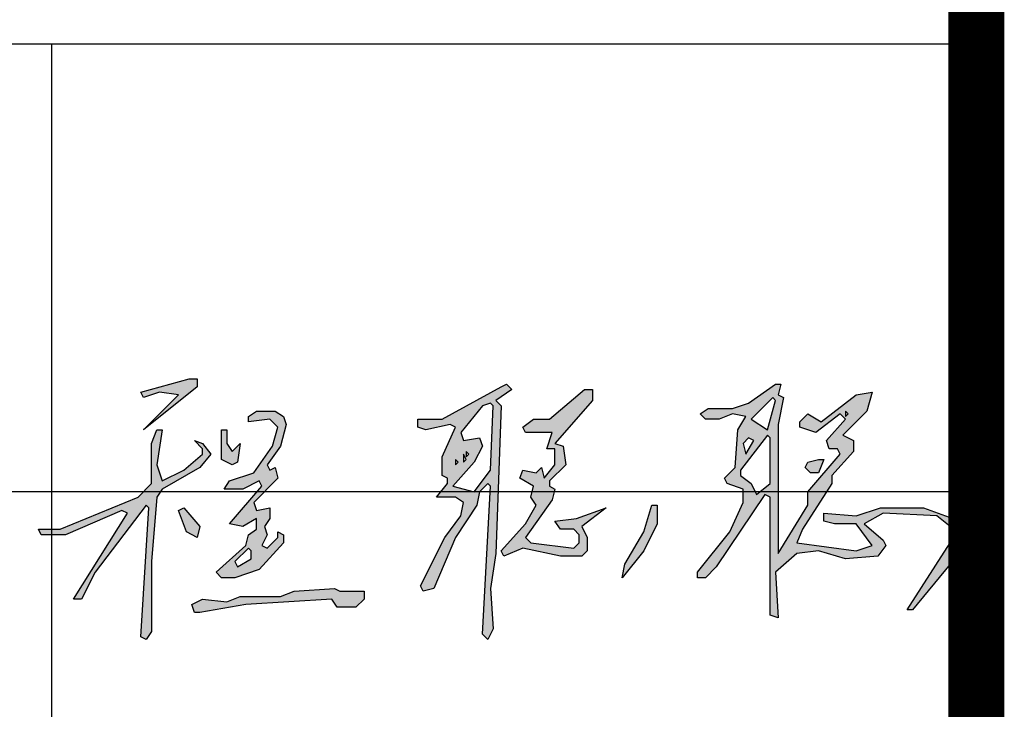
# Model space of a CAD drawing. Extents: x 427948 to 764348, y 274849 to 601549.
# Tile 103 of 212: x 677541 to 679298, y 407860 to 409093. Entities that reach past the tile are written whole.
import ezdxf

# ---------------------------------------------------------------- set-up
doc = ezdxf.new("R2010")
doc.units = 0
doc.header["$LTSCALE"] = 1000
doc.header["$MEASUREMENT"] = 0
doc.layers.get('0').update_dxf_attribs({"linetype": 'CONTINUOUS'})
doc.layers.add('PUB_TITLE', color=4, linetype='CONTINUOUS')

# ---------------------------------------------------------------- blocks, each defined once
blk = doc.blocks.new('A$C51992555')
at = {"linetype": 'Continuous'}
h = blk.add_hatch(color=256, dxfattribs=at)
h.dxf.hatch_style = 1
h.paths.add_polyline_path([(110, 19), (112, 18), (121, 18), (121, 15), (118, 12), (111, 12), (109, 15), (77, 13), (60, 10), (58, 10), (57, 13), (61, 15), (70, 14), (75, 16), (90, 16), (95, 18)])
h.paths.add_polyline_path([(79, 33), (78, 34), (73, 29), (74, 27), (79, 30)], flags=16)
h.paths.add_polyline_path([(52, 48), (54, 49), (60, 42), (59, 38), (55, 40)], flags=17)
h.paths.add_polyline_path([(228, 50), (230, 50), (230, 43), (225, 33), (217, 23), (218, 28), (225, 40)])
h.paths.add_polyline_path([(156, 66), (155, 67), (155, 65)], flags=16)
h.paths.add_polyline_path([(290, 67), (292, 67), (290, 62), (287, 62), (285, 64), (286, 66)], flags=17)
h.paths.add_polyline_path([(159, 67), (158, 69), (158, 66)], flags=16)
h.paths.add_polyline_path([(160, 69), (159, 70), (159, 68)], flags=16)
h.paths.add_polyline_path([(266, 74), (264, 75), (262, 73), (263, 69)], flags=16)
h.paths.add_polyline_path([(272, 75), (271, 76), (261, 63), (261, 61), (265, 58), (267, 54), (272, 58)], flags=16)
h.paths.add_polyline_path([(68, 78), (70, 78), (70, 73), (72, 70), (75, 73), (74, 66), (72, 65), (68, 67)], flags=17)
h.paths.add_polyline_path([(44, 78), (46, 78), (44, 65), (46, 59), (54, 63), (61, 69), (61, 71), (58, 74), (61, 73), (64, 69), (60, 64), (46, 56), (44, 53), (42, 29), (42, 3), (40, 0), (38, 1), (41, 49), (40, 50), (21, 25), (16, 15), (13, 15), (33, 47), (31, 48), (10, 39), (1, 39), (0, 41), (8, 41), (37, 53), (42, 58), (42, 73)])
h.paths.add_polyline_path([(301, 84), (300, 85), (300, 83)], flags=16)
h.paths.add_polyline_path([(81, 85), (88, 85), (91, 83), (92, 80), (90, 72), (85, 65), (86, 63), (88, 64), (89, 60), (80, 51), (81, 48), (86, 49), (86, 45), (84, 42), (85, 39), (83, 35), (85, 34), (89, 38), (89, 40), (91, 39), (91, 36), (82, 26), (73, 23), (68, 23), (66, 25), (77, 35), (78, 39), (81, 41), (81, 45), (76, 42), (71, 43), (83, 57), (82, 59), (76, 56), (69, 56), (71, 59), (80, 62), (87, 72), (89, 79), (86, 82), (78, 81), (78, 83)])
h.paths.add_polyline_path([(169, 87), (168, 88), (165, 87), (157, 77), (158, 74), (164, 75), (165, 72), (162, 66), (154, 57), (162, 55), (168, 63)], flags=16)
h.paths.add_polyline_path([(274, 89), (273, 90), (265, 82), (271, 78)], flags=16)
h.paths.add_polyline_path([(203, 93), (206, 93), (206, 89), (192, 73), (195, 72), (196, 65), (190, 59), (190, 57), (192, 56), (191, 52), (181, 38), (183, 36), (199, 34), (201, 36), (201, 39), (199, 41), (194, 41), (192, 44), (200, 45), (211, 49), (202, 42), (204, 38), (204, 33), (202, 31), (194, 31), (180, 34), (173, 31), (172, 33), (181, 43), (185, 50), (183, 53), (184, 57), (179, 60), (180, 63), (185, 62), (187, 64), (188, 60), (192, 65), (192, 71), (189, 71), (191, 77), (181, 77), (180, 79), (184, 82), (190, 82)])
h.paths.add_polyline_path([(172, 94), (174, 95), (176, 93), (170, 89), (172, 87), (170, 32), (168, 19), (169, 4), (167, 0), (165, 2), (168, 57), (167, 58), (164, 55), (163, 50), (155, 38), (147, 19), (143, 18), (142, 20), (151, 38), (157, 46), (158, 51), (155, 53), (148, 53), (152, 58), (152, 60), (150, 61), (150, 68), (155, 79), (153, 80), (144, 78), (141, 79), (141, 82), (150, 82)])
h.paths.add_polyline_path([(274, 95), (276, 95), (275, 91), (277, 90), (275, 80), (275, 32), (286, 50), (286, 55), (298, 69), (297, 71), (294, 71), (293, 74), (300, 82), (298, 84), (289, 77), (283, 79), (283, 81), (286, 84), (291, 81), (304, 91), (310, 92), (308, 85), (299, 76), (303, 74), (303, 70), (295, 61), (295, 58), (284, 41), (282, 36), (304, 33), (310, 35), (304, 43), (296, 43), (292, 44), (292, 47), (304, 46), (313, 49), (329, 49), (340, 45), (342, 42), (342, 35), (339, 28), (325, 11), (323, 11), (339, 36), (339, 42), (334, 46), (314, 47), (307, 43), (314, 37), (315, 35), (312, 31), (300, 30), (290, 33), (282, 32), (274, 25), (275, 8), (272, 9), (272, 53), (270, 54), (252, 27), (248, 23), (245, 23), (245, 25), (257, 40), (262, 51), (262, 56), (256, 58), (255, 60), (259, 64), (260, 78), (263, 83), (258, 84), (253, 82), (248, 82), (246, 84), (249, 86), (258, 86), (264, 88)])
h.paths.add_polyline_path([(56, 97), (59, 97), (59, 94), (39, 78), (52, 91), (45, 92), (39, 90), (38, 92)])
for points in [[(56, 97), (59, 97), (59, 94), (39, 78), (52, 91), (45, 92), (39, 90), (38, 92), (56, 97)], [(172, 94), (174, 95), (176, 93), (170, 89), (172, 87), (170, 32), (168, 19), (169, 4), (167, 0), (165, 2), (168, 57), (167, 58), (164, 55), (163, 50), (155, 38), (147, 19), (143, 18), (142, 20), (151, 38), (157, 46), (158, 51), (155, 53), (148, 53), (152, 58), (152, 60), (150, 61), (150, 68), (155, 79), (153, 80), (144, 78), (141, 79), (141, 82), (150, 82), (172, 94)], [(203, 93), (206, 93), (206, 89), (192, 73), (195, 72), (196, 65), (190, 59), (190, 57), (192, 56), (191, 52), (181, 38), (183, 36), (199, 34), (201, 36), (201, 39), (199, 41), (194, 41), (192, 44), (200, 45), (211, 49), (202, 42), (204, 38), (204, 33), (202, 31), (194, 31), (180, 34), (173, 31), (172, 33), (181, 43), (185, 50), (183, 53), (184, 57), (179, 60), (180, 63), (185, 62), (187, 64), (188, 60), (192, 65), (192, 71), (189, 71), (191, 77), (181, 77), (180, 79), (184, 82), (190, 82), (203, 93)], [(274, 95), (276, 95), (275, 91), (277, 90), (275, 80), (275, 32), (286, 50), (286, 55), (298, 69), (297, 71), (294, 71), (293, 74), (300, 82), (298, 84), (289, 77), (283, 79), (283, 81), (286, 84), (291, 81), (304, 91), (310, 92), (308, 85), (299, 76), (303, 74), (303, 70), (295, 61), (295, 58), (284, 41), (282, 36), (304, 33), (310, 35), (304, 43), (296, 43), (292, 44), (292, 47), (304, 46), (313, 49), (329, 49), (340, 45), (342, 42), (342, 35), (339, 28), (325, 11), (323, 11), (339, 36), (339, 42), (334, 46), (314, 47), (307, 43), (314, 37), (315, 35), (312, 31), (300, 30), (290, 33), (282, 32), (274, 25), (275, 8), (272, 9), (272, 53), (270, 54), (252, 27), (248, 23), (245, 23), (245, 25), (257, 40), (262, 51), (262, 56), (256, 58), (255, 60), (259, 64), (260, 78), (263, 83), (258, 84), (253, 82), (248, 82), (246, 84), (249, 86), (258, 86), (264, 88), (274, 95)], [(169, 87), (168, 88), (165, 87), (157, 77), (158, 74), (164, 75), (165, 72), (162, 66), (154, 57), (162, 55), (168, 63), (169, 87)], [(274, 89), (273, 90), (265, 82), (271, 78), (274, 89)], [(81, 85), (88, 85), (91, 83), (92, 80), (90, 72), (85, 65), (86, 63), (88, 64), (89, 60), (80, 51), (81, 48), (86, 49), (86, 45), (84, 42), (85, 39), (83, 35), (85, 34), (89, 38), (89, 40), (91, 39), (91, 36), (82, 26), (73, 23), (68, 23), (66, 25), (77, 35), (78, 39), (81, 41), (81, 45), (76, 42), (71, 43), (83, 57), (82, 59), (76, 56), (69, 56), (71, 59), (80, 62), (87, 72), (89, 79), (86, 82), (78, 81), (78, 83), (81, 85)], [(301, 84), (300, 85), (300, 83), (301, 84)], [(44, 78), (46, 78), (44, 65), (46, 59), (54, 63), (61, 69), (61, 71), (58, 74), (61, 73), (64, 69), (60, 64), (46, 56), (44, 53), (42, 29), (42, 3), (40, 0), (38, 1), (41, 49), (40, 50), (21, 25), (16, 15), (13, 15), (33, 47), (31, 48), (10, 39), (1, 39), (0, 41), (8, 41), (37, 53), (42, 58), (42, 73), (44, 78)], [(68, 78), (70, 78), (70, 73), (72, 70), (75, 73), (74, 66), (72, 65), (68, 67), (68, 78)], [(272, 75), (271, 76), (261, 63), (261, 61), (265, 58), (267, 54), (272, 58), (272, 75)], [(266, 74), (264, 75), (262, 73), (263, 69), (266, 74)], [(160, 69), (159, 70), (159, 68), (160, 69)], [(156, 66), (155, 67), (155, 65), (156, 66)], [(159, 67), (158, 69), (158, 66), (159, 67)], [(290, 67), (292, 67), (290, 62), (287, 62), (285, 64), (286, 66), (290, 67)], [(52, 48), (54, 49), (60, 42), (59, 38), (55, 40), (52, 48)], [(228, 50), (230, 50), (230, 43), (225, 33), (217, 23), (218, 28), (225, 40), (228, 50)], [(79, 33), (78, 34), (73, 29), (74, 27), (79, 30), (79, 33)], [(110, 19), (112, 18), (121, 18), (121, 15), (118, 12), (111, 12), (109, 15), (77, 13), (60, 10), (58, 10), (57, 13), (61, 15), (70, 14), (75, 16), (90, 16), (95, 18), (110, 19)]]:
    blk.add_lwpolyline(points, dxfattribs=at)
blk = doc.blocks.new('24')
at = {"color": 4}
blk.add_line((-1110888.9, 145318.9), (-1110888.9, 202718.9), dxfattribs=at)
at = {"layer": 'PUB_TITLE'}
for p, q in [((-1110888.9, 145318.9), (-1110888.9, 202718.9)), ((-1116488.9, 159718.9), (-1110888.9, 159718.9)), ((-1112538.9, 154918.9), (-1112538.9, 159718.9)), ((-1116488.9, 158918.9), (-1110888.9, 158918.9))]:
    blk.add_line(p, q, dxfattribs=at)
at = {"layer": 'PUB_TITLE', "linetype": 'Continuous', "const_width": 100}
blk.add_lwpolyline([(-1191488.9, 145318.9), (-1110888.9, 145318.9), (-1110888.9, 202718.9), (-1191488.9, 202718.9)], close=True, dxfattribs=at)
at = {"layer": 'PUB_TITLE', "linetype": 'Continuous', "const_width": 80}
blk.add_lwpolyline([(-1110888.9, 145318.9), (-1110888.9, 202718.9)], dxfattribs=at)
at = {"linetype": 'Continuous', "xscale": 4.799999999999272, "yscale": 4.799999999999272, "zscale": 4.799999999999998}
blk.add_blockref('A$C51992555', (-1112562.5, 158654.8), dxfattribs=at)

msp = doc.modelspace()

# ---------------------------------------------------------------- block references
msp.add_blockref('24', (1790136.9, 249330.5))

doc.saveas('drawing.dxf')
